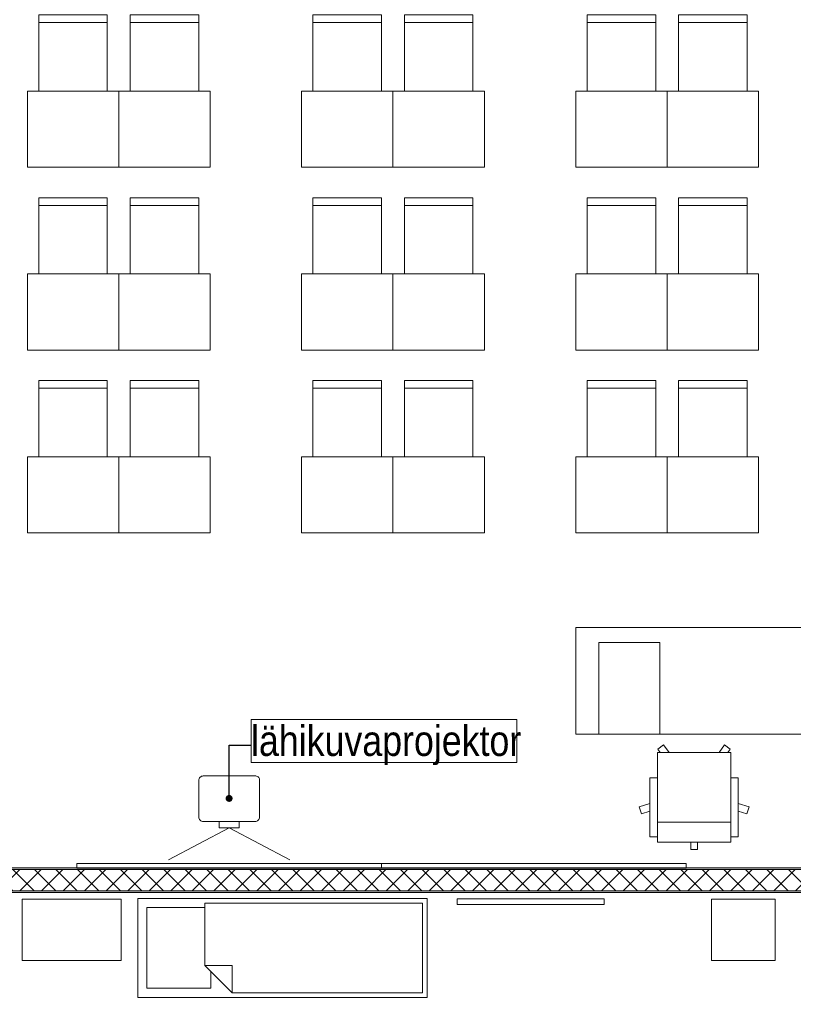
# Model space of a CAD drawing. Header units: millimetres. Extents: x 74467 to 235410, y -65 to 114857.
# Tile 254 of 256: x 133665 to 138744, y 75081 to 81545. Entities that reach past the tile are written whole.
import ezdxf

# ---------------------------------------------------------------- set-up
doc = ezdxf.new("R2010")
doc.units = ezdxf.units.MM
doc.header["$MEASUREMENT"] = 0
doc.linetypes.add('Wipeout_Contour', pattern=[1000, 0, -1000])
for name, color, linetype in [('1235 Vahelaed.AR', 7, 'Continuous'), ('1311 Siseseinad.AR', 7, 'Continuous'), ('1326 Seinapinnad.SA', 7, 'Continuous'), ('1330 Sisustus.SA', 7, 'Continuous'), ('9350 Netopind.AR', 7, 'Continuous'), ('I-WALL-____-OTLN.IFC Model', 7, 'Continuous'), ('Ruumi tekst', 7, 'Continuous')]:
    doc.layers.add(name, color=color, linetype=linetype)
doc.styles.add('GENERATED_STYLE_2', font='txt', dxfattribs={"width": 0.84})
doc.styles.add('GENERATED_STYLE_4', font='txt', dxfattribs={"width": 0.84})
doc.dimstyles.new('GENERATED_STYLE__5', dxfattribs={"dimtxt": 0.18, "dimasz": 91.2, "dimexe": 0.18, "dimexo": 0.0625, "dimgap": 0, "dimtad": 0, "dimtih": 1, "dimtoh": 1, "dimdec": 4, "dimzin": 0, "dimdsep": 46, "dimcen": 0.09, "dimadec": 0, "dimazin": 0, "dimtfac": 1, "dimtdec": 4, "dimtmove": 0, "dimatfit": 3, "dimldrblk": 'ARROWHEAD_11', "dimfxl": 0, "dimtolj": 1, "dimtzin": 0, "dimarcsym": 0})
pattern_1 = [(45, (0, 0), (-70.71068, 70.71068), []), (135, (0, 0), (70.71068, 70.71068), [])]

# ---------------------------------------------------------------- blocks, each defined once
blk = doc.blocks.new('Slab_30_1', base_point=(132092.6, 82085.9))
at = {"color": 254, "linetype": 'Wipeout_Contour', "lineweight": 0, "ltscale": 1090606.579719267}
blk.add_wipeout([(139453.9, 82085.9), (132092.6, 82085.9), (132092.6, 81405.9), (132092.6, 79005.9), (132092.6, 73195.9), (137392.7, 73195.9), (139453.9, 73195.9)], dxfattribs=at).dxf.layer = '1235 Vahelaed.AR'
blk = doc.blocks.new('Arstikabinet_RG 131_17_1', base_point=(132392.6, 75815.9))
at = {"layer": '9350 Netopind.AR', "color": 7, "linetype": 'Continuous', "lineweight": 13, "flags": 128}
blk.add_lwpolyline([(132292.6, 73345.9), (138982.6, 73345.9), (138982.6, 73605.9), (139182.6, 73605.9), (139182.6, 73915.9), (139402.6, 73915.9), (139402.6, 75565.9), (138982.6, 75565.9), (138982.6, 75815.9), (132292.6, 75815.9)], close=True, dxfattribs=at)
at = {"layer": 'Ruumi tekst', "color": 7, "lineweight": 13, "char_height": 120, "attachment_point": 1}
for s, insert, style in [('\\A1;{\\pql;\\pt0,4600;\\fArial|b0|i0|c0|p34;RG 131\\fArial|b0|i0|c0|p34;\\A1{\\H.66x;\\S^  ;}\\fArial|b0|i0|c0|p34;\\fArial|b0|i0|c0|p34;\\A1{\\H.66x;\\S^  ;}}', (132492.6, 75780.4), 'GENERATED_STYLE_4'), ('\\A1;{\\pql;\\pt0,500;\\fArial|b1|i0|c0|p34;Arstikabinet\\fArial|b1|i0|c0|p34;\\A1{\\H.66x;\\S^  ;}\\fArial|b1|i0|c0|p34;\\fArial|b1|i0|c0|p34;\\A1{\\H.66x;\\S^  ;}}', (132492.6, 75584.2), 'GENERATED_STYLE_2'), ('\\A1;{\\pql;\\pt0,4600;\\fArial|b0|i0|c0|p34;17,3\\fArial|b0|i0|c0|p34;\\A1{\\H.66x;\\S^  ;}\\fArial|b0|i0|c0|p34; m\\fArial|b0|i0|c0|p34;\\A1{\\H.66x;\\S2^  ;}}', (132492.6, 75390.6), 'GENERATED_STYLE_4')]:
    blk.add_mtext(s, dxfattribs=dict(at, insert=insert, style=style))
blk = doc.blocks.new('Suur klass 1_PK 116_24_1', base_point=(132382.6, 83005.9))
at = {"layer": '9350 Netopind.AR', "color": 7, "linetype": 'Continuous', "lineweight": 13, "flags": 128}
blk.add_lwpolyline([(132282.6, 83005.9), (132282.6, 75975.9), (139182.6, 75975.9), (139182.6, 76390.9), (139402.6, 76390.9), (139402.6, 80565.9), (138982.6, 80565.9), (138982.6, 80985.9), (139402.6, 80985.9), (139402.6, 82205.9), (139182.6, 82205.9), (139182.6, 83005.9)], close=True, dxfattribs=at)
blk = doc.blocks.new('Slab_364_1', base_point=(136537.1, 75735.9))
at = {"layer": '1330 Sisustus.SA', "color": 253, "linetype": 'Continuous', "lineweight": 13, "true_color": 0xa5a6a4, "flags": 128}
blk.add_lwpolyline([(136537.1, 75735.9), (137503.2, 75735.9), (137503.2, 75773.1), (136537.1, 75773.1)], close=True, dxfattribs=at)
blk = doc.blocks.new('Slab_365_1', base_point=(133680.6, 75368.2))
at = {"layer": '1330 Sisustus.SA', "color": 253, "linetype": 'Continuous', "lineweight": 13, "true_color": 0xa5a6a4, "flags": 128}
blk.add_lwpolyline([(133680.6, 75368.2), (134330.6, 75368.2), (134330.6, 75771.8), (133680.6, 75771.8)], close=True, dxfattribs=at)
blk = doc.blocks.new('Slab_366_1', base_point=(138207.2, 75368.2))
at = {"layer": '1330 Sisustus.SA', "color": 253, "linetype": 'Continuous', "lineweight": 13, "true_color": 0xa5a6a4, "flags": 128}
blk.add_lwpolyline([(138207.2, 75368.2), (138624.2, 75368.2), (138624.2, 75771.8), (138207.2, 75771.8)], close=True, dxfattribs=at)
blk = doc.blocks.new('Wall_39_1', base_point=(132092.6, 75965.9))
at = {"layer": '1311 Siseseinad.AR', "linetype": 'Continuous', "lineweight": 13, "true_color": 0x50504f}
h = blk.add_hatch(dxfattribs=at)
h.set_pattern_fill('Plokk_õõnesbetoon_0001', color=251, style=0, pattern_type=2)
h.set_pattern_definition(pattern_1)
h.paths.add_polyline_path([(132092.6, 75965.9), (132092.6, 75825.9), (132282.6, 75825.9), (132282.6, 75965.9)])
h = blk.add_hatch(dxfattribs=at)
h.set_pattern_fill('Plokk_õõnesbetoon_0001', color=251, style=0, pattern_type=2)
h.set_pattern_definition(pattern_1)
h.paths.add_polyline_path([(132282.6, 75965.9), (132282.6, 75825.9), (138992.6, 75825.9), (138992.6, 75965.9)])
at = {"layer": '1311 Siseseinad.AR', "color": 7, "linetype": 'Continuous', "lineweight": 15, "flags": 128}
for points in [[(138992.6, 75965.9), (132282.6, 75965.9)], [(132282.6, 75825.9), (138992.6, 75825.9)]]:
    blk.add_lwpolyline(points, dxfattribs=at)
at = {"layer": 'I-WALL-____-OTLN.IFC Model', "color": 7, "linetype": 'Continuous', "lineweight": 15}
for p, q in [((132282.6, 75965.9), (132092.6, 75965.9)), ((132092.6, 75825.9), (132282.6, 75825.9))]:
    blk.add_line(p, q, dxfattribs=at)
blk = doc.blocks.new('Wall_267_1', base_point=(132282.6, 75965.9))
at = {"layer": '1326 Seinapinnad.SA', "linetype": 'Continuous', "lineweight": 0, "true_color": 0xfefefe}
blk.add_hatch(color=7, dxfattribs=at).paths.add_polyline_path([(132282.6, 75965.9), (139192.6, 75965.9), (139192.6, 75975.9), (132282.6, 75975.9)])
at = {"layer": '1326 Seinapinnad.SA', "color": 7, "linetype": 'Continuous', "lineweight": 15, "flags": 128}
for points in [[(139192.6, 75975.9), (132282.6, 75975.9)], [(132282.6, 75975.9), (132282.6, 75965.9)], [(132282.6, 75965.9), (139192.6, 75965.9)], [(139192.6, 75965.9), (139192.6, 75975.9)]]:
    blk.add_lwpolyline(points, dxfattribs=at)
blk = doc.blocks.new('Wall_274_1', base_point=(138992.6, 75825.9))
at = {"layer": '1326 Seinapinnad.SA', "linetype": 'Continuous', "lineweight": 0, "true_color": 0xfefefe}
for points in [[(132282.6, 75815.9), (132292.6, 75815.9), (132282.6, 75825.9)], [(132282.6, 75825.9), (132292.6, 75815.9), (132292.6, 75825.9)], [(132292.6, 75815.9), (138982.6, 75815.9), (138982.6, 75825.9), (132292.6, 75825.9)], [(138992.6, 75825.9), (138982.6, 75815.9), (138992.6, 75815.9)], [(138982.6, 75825.9), (138982.6, 75815.9), (138992.6, 75825.9)]]:
    blk.add_hatch(color=7, dxfattribs=at).paths.add_polyline_path(points)
at = {"layer": '1326 Seinapinnad.SA', "color": 7, "linetype": 'Continuous', "lineweight": 15, "flags": 128}
for points in [[(132282.6, 75825.9), (132282.6, 75815.9)], [(138992.6, 75825.9), (132282.6, 75825.9)], [(138992.6, 75825.9), (138992.6, 75815.9)], [(132292.6, 75815.9), (138982.6, 75815.9)]]:
    blk.add_lwpolyline(points, dxfattribs=at)
blk = doc.blocks.new('Chair 10 24[93]_1', base_point=(138440.6, 79175.9))
at = {"layer": '1330 Sisustus.SA', "color": 253, "linetype": 'Continuous', "lineweight": 13, "true_color": 0xa5a6a4}
blk.add_line((138440.6, 79125.9), (137990.6, 79125.9), dxfattribs=at)
at = {"layer": '1330 Sisustus.SA', "color": 253, "linetype": 'Continuous', "lineweight": 13, "true_color": 0xa5a6a4, "flags": 128}
blk.add_lwpolyline([(138440.6, 78675.9), (137990.6, 78675.9), (137990.6, 79175.9), (138440.6, 79175.9)], close=True, dxfattribs=at)
blk = doc.blocks.new('Dining Table 01 24[94]_1', base_point=(137915.6, 78175.9))
at = {"layer": '1330 Sisustus.SA', "color": 253, "linetype": 'Continuous', "lineweight": 13, "true_color": 0xa5a6a4}
for p, q in [((138515.6, 78675.9), (137915.6, 78675.9)), ((137915.6, 78675.9), (137915.6, 78175.9)), ((138515.6, 78175.9), (138515.6, 78675.9)), ((137915.6, 78175.9), (138515.6, 78175.9))]:
    blk.add_line(p, q, dxfattribs=at)
at = {"layer": '1330 Sisustus.SA', "color": 253, "linetype": 'Continuous', "lineweight": 13, "true_color": 0xa5a6a4, "flags": 128}
blk.add_lwpolyline([(137915.6, 78175.9), (138515.6, 78175.9), (138515.6, 78675.9), (137915.6, 78675.9)], close=True, dxfattribs=at)
blk = doc.blocks.new('Office Chair 04 24[95]_1', base_point=(137735.1, 76778.3))
at = {"layer": '1330 Sisustus.SA', "color": 253, "linetype": 'Continuous', "lineweight": 13, "true_color": 0xa5a6a4}
for p, q in [((137852.5, 76145.7), (137852.5, 76735)), ((137852.5, 76735), (138332.8, 76735)), ((137852.5, 76145.7), (137852.5, 76735)), ((137855, 76756.6), (137892.4, 76783.8)), ((137855, 76756.6), (137870.8, 76735)), ((137892.4, 76783.8), (137927.9, 76735)), ((138292.8, 76783.8), (138257.4, 76735)), ((138330.2, 76756.6), (138292.8, 76783.8)), ((138330.2, 76756.6), (138314.5, 76735)), ((138332.8, 76145.7), (138332.8, 76735)), ((138332.8, 76735), (138332.8, 76145.7)), ((138332.8, 76145.7), (138332.8, 76735)), ((137802.4, 76568.2), (137852.5, 76568.2)), ((137802.4, 76568.2), (137802.4, 76180.1)), ((137802.4, 76568.2), (137852.5, 76568.2)), ((138382.8, 76568.2), (138332.8, 76568.2)), ((138382.8, 76568.2), (138332.8, 76568.2)), ((138382.8, 76568.2), (138382.8, 76180.1)), ((137802.4, 76399.7), (137732, 76376.8)), ((137732, 76376.8), (137746.7, 76331.6)), ((137746.7, 76331.6), (137802.4, 76349.8)), ((138382.8, 76399.7), (138453.3, 76376.8)), ((138438.6, 76331.6), (138382.8, 76349.8)), ((138453.3, 76376.8), (138438.6, 76331.6)), ((137852.5, 76277.3), (138332.8, 76277.3)), ((137802.4, 76180.1), (137852.5, 76180.1)), ((138332.8, 76145.7), (137852.5, 76145.7)), ((138070.6, 76096.3), (138070.6, 76145.7)), ((138114.6, 76096.3), (138114.6, 76145.7)), ((138382.8, 76180.1), (138332.8, 76180.1)), ((138070.6, 76096.3), (138114.6, 76096.3))]:
    blk.add_line(p, q, dxfattribs=at)
blk = doc.blocks.new('Office Desk Rect 24[96]_1', base_point=(137315.6, 77555.4))
at = {"layer": '1330 Sisustus.SA', "color": 253, "linetype": 'Continuous', "lineweight": 13, "true_color": 0xa5a6a4, "flags": 128}
blk.add_lwpolyline([(137315.6, 77555.4), (139115.6, 77555.4), (139115.6, 76855.4), (137315.6, 76855.4)], close=True, dxfattribs=at)
blk = doc.blocks.new('Chair 10 24[97]_1', base_point=(136640.6, 79175.9))
at = {"layer": '1330 Sisustus.SA', "color": 253, "linetype": 'Continuous', "lineweight": 13, "true_color": 0xa5a6a4}
blk.add_line((136640.6, 79125.9), (136190.6, 79125.9), dxfattribs=at)
at = {"layer": '1330 Sisustus.SA', "color": 253, "linetype": 'Continuous', "lineweight": 13, "true_color": 0xa5a6a4, "flags": 128}
blk.add_lwpolyline([(136640.6, 78675.9), (136190.6, 78675.9), (136190.6, 79175.9), (136640.6, 79175.9)], close=True, dxfattribs=at)
blk = doc.blocks.new('Dining Table 01 24[98]_1', base_point=(136115.6, 78175.9))
at = {"layer": '1330 Sisustus.SA', "color": 253, "linetype": 'Continuous', "lineweight": 13, "true_color": 0xa5a6a4}
for p, q in [((136715.6, 78675.9), (136115.6, 78675.9)), ((136115.6, 78675.9), (136115.6, 78175.9)), ((136715.6, 78175.9), (136715.6, 78675.9)), ((136115.6, 78175.9), (136715.6, 78175.9))]:
    blk.add_line(p, q, dxfattribs=at)
at = {"layer": '1330 Sisustus.SA', "color": 253, "linetype": 'Continuous', "lineweight": 13, "true_color": 0xa5a6a4, "flags": 128}
blk.add_lwpolyline([(136115.6, 78175.9), (136715.6, 78175.9), (136715.6, 78675.9), (136115.6, 78675.9)], close=True, dxfattribs=at)
blk = doc.blocks.new('Chair 10 24[99]_1', base_point=(136040.6, 79175.9))
at = {"layer": '1330 Sisustus.SA', "color": 253, "linetype": 'Continuous', "lineweight": 13, "true_color": 0xa5a6a4}
blk.add_line((136040.6, 79125.9), (135590.6, 79125.9), dxfattribs=at)
at = {"layer": '1330 Sisustus.SA', "color": 253, "linetype": 'Continuous', "lineweight": 13, "true_color": 0xa5a6a4, "flags": 128}
blk.add_lwpolyline([(136040.6, 78675.9), (135590.6, 78675.9), (135590.6, 79175.9), (136040.6, 79175.9)], close=True, dxfattribs=at)
blk = doc.blocks.new('Dining Table 01 24[100]_1', base_point=(135515.6, 78175.9))
at = {"layer": '1330 Sisustus.SA', "color": 253, "linetype": 'Continuous', "lineweight": 13, "true_color": 0xa5a6a4}
for p, q in [((136115.6, 78675.9), (135515.6, 78675.9)), ((135515.6, 78675.9), (135515.6, 78175.9)), ((136115.6, 78175.9), (136115.6, 78675.9)), ((135515.6, 78175.9), (136115.6, 78175.9))]:
    blk.add_line(p, q, dxfattribs=at)
at = {"layer": '1330 Sisustus.SA', "color": 253, "linetype": 'Continuous', "lineweight": 13, "true_color": 0xa5a6a4, "flags": 128}
blk.add_lwpolyline([(135515.6, 78175.9), (136115.6, 78175.9), (136115.6, 78675.9), (135515.6, 78675.9)], close=True, dxfattribs=at)
blk = doc.blocks.new('Chair 10 24[101]_1', base_point=(134840.6, 79175.9))
at = {"layer": '1330 Sisustus.SA', "color": 253, "linetype": 'Continuous', "lineweight": 13, "true_color": 0xa5a6a4}
blk.add_line((134840.6, 79125.9), (134390.6, 79125.9), dxfattribs=at)
at = {"layer": '1330 Sisustus.SA', "color": 253, "linetype": 'Continuous', "lineweight": 13, "true_color": 0xa5a6a4, "flags": 128}
blk.add_lwpolyline([(134840.6, 78675.9), (134390.6, 78675.9), (134390.6, 79175.9), (134840.6, 79175.9)], close=True, dxfattribs=at)
blk = doc.blocks.new('Dining Table 01 24[102]_1', base_point=(134315.6, 78175.9))
at = {"layer": '1330 Sisustus.SA', "color": 253, "linetype": 'Continuous', "lineweight": 13, "true_color": 0xa5a6a4}
for p, q in [((134915.6, 78675.9), (134315.6, 78675.9)), ((134315.6, 78675.9), (134315.6, 78175.9)), ((134915.6, 78175.9), (134915.6, 78675.9)), ((134315.6, 78175.9), (134915.6, 78175.9))]:
    blk.add_line(p, q, dxfattribs=at)
at = {"layer": '1330 Sisustus.SA', "color": 253, "linetype": 'Continuous', "lineweight": 13, "true_color": 0xa5a6a4, "flags": 128}
blk.add_lwpolyline([(134315.6, 78175.9), (134915.6, 78175.9), (134915.6, 78675.9), (134315.6, 78675.9)], close=True, dxfattribs=at)
blk = doc.blocks.new('Chair 10 24[103]_1', base_point=(134240.6, 79175.9))
at = {"layer": '1330 Sisustus.SA', "color": 253, "linetype": 'Continuous', "lineweight": 13, "true_color": 0xa5a6a4}
blk.add_line((134240.6, 79125.9), (133790.6, 79125.9), dxfattribs=at)
at = {"layer": '1330 Sisustus.SA', "color": 253, "linetype": 'Continuous', "lineweight": 13, "true_color": 0xa5a6a4, "flags": 128}
blk.add_lwpolyline([(134240.6, 78675.9), (133790.6, 78675.9), (133790.6, 79175.9), (134240.6, 79175.9)], close=True, dxfattribs=at)
blk = doc.blocks.new('Dining Table 01 24[104]_1', base_point=(133715.6, 78175.9))
at = {"layer": '1330 Sisustus.SA', "color": 253, "linetype": 'Continuous', "lineweight": 13, "true_color": 0xa5a6a4}
for p, q in [((134315.6, 78675.9), (133715.6, 78675.9)), ((133715.6, 78675.9), (133715.6, 78175.9)), ((134315.6, 78175.9), (134315.6, 78675.9)), ((133715.6, 78175.9), (134315.6, 78175.9))]:
    blk.add_line(p, q, dxfattribs=at)
at = {"layer": '1330 Sisustus.SA', "color": 253, "linetype": 'Continuous', "lineweight": 13, "true_color": 0xa5a6a4, "flags": 128}
blk.add_lwpolyline([(133715.6, 78175.9), (134315.6, 78175.9), (134315.6, 78675.9), (133715.6, 78675.9)], close=True, dxfattribs=at)
blk = doc.blocks.new('Chair 10 24[105]_1', base_point=(138440.6, 80375.9))
at = {"layer": '1330 Sisustus.SA', "color": 253, "linetype": 'Continuous', "lineweight": 13, "true_color": 0xa5a6a4}
blk.add_line((138440.6, 80325.9), (137990.6, 80325.9), dxfattribs=at)
at = {"layer": '1330 Sisustus.SA', "color": 253, "linetype": 'Continuous', "lineweight": 13, "true_color": 0xa5a6a4, "flags": 128}
blk.add_lwpolyline([(138440.6, 79875.9), (137990.6, 79875.9), (137990.6, 80375.9), (138440.6, 80375.9)], close=True, dxfattribs=at)
blk = doc.blocks.new('Dining Table 01 24[106]_1', base_point=(137915.6, 79375.9))
at = {"layer": '1330 Sisustus.SA', "color": 253, "linetype": 'Continuous', "lineweight": 13, "true_color": 0xa5a6a4}
for p, q in [((138515.6, 79875.9), (137915.6, 79875.9)), ((137915.6, 79875.9), (137915.6, 79375.9)), ((138515.6, 79375.9), (138515.6, 79875.9)), ((137915.6, 79375.9), (138515.6, 79375.9))]:
    blk.add_line(p, q, dxfattribs=at)
at = {"layer": '1330 Sisustus.SA', "color": 253, "linetype": 'Continuous', "lineweight": 13, "true_color": 0xa5a6a4, "flags": 128}
blk.add_lwpolyline([(137915.6, 79375.9), (138515.6, 79375.9), (138515.6, 79875.9), (137915.6, 79875.9)], close=True, dxfattribs=at)
blk = doc.blocks.new('Chair 10 24[107]_1', base_point=(137840.6, 80375.9))
at = {"layer": '1330 Sisustus.SA', "color": 253, "linetype": 'Continuous', "lineweight": 13, "true_color": 0xa5a6a4}
blk.add_line((137840.6, 80325.9), (137390.6, 80325.9), dxfattribs=at)
at = {"layer": '1330 Sisustus.SA', "color": 253, "linetype": 'Continuous', "lineweight": 13, "true_color": 0xa5a6a4, "flags": 128}
blk.add_lwpolyline([(137840.6, 79875.9), (137390.6, 79875.9), (137390.6, 80375.9), (137840.6, 80375.9)], close=True, dxfattribs=at)
blk = doc.blocks.new('Dining Table 01 24[108]_1', base_point=(137315.6, 79375.9))
at = {"layer": '1330 Sisustus.SA', "color": 253, "linetype": 'Continuous', "lineweight": 13, "true_color": 0xa5a6a4}
for p, q in [((137915.6, 79875.9), (137315.6, 79875.9)), ((137315.6, 79875.9), (137315.6, 79375.9)), ((137915.6, 79375.9), (137915.6, 79875.9)), ((137315.6, 79375.9), (137915.6, 79375.9))]:
    blk.add_line(p, q, dxfattribs=at)
at = {"layer": '1330 Sisustus.SA', "color": 253, "linetype": 'Continuous', "lineweight": 13, "true_color": 0xa5a6a4, "flags": 128}
blk.add_lwpolyline([(137315.6, 79375.9), (137915.6, 79375.9), (137915.6, 79875.9), (137315.6, 79875.9)], close=True, dxfattribs=at)
blk = doc.blocks.new('Chair 10 24[109]_1', base_point=(136640.6, 80375.9))
at = {"layer": '1330 Sisustus.SA', "color": 253, "linetype": 'Continuous', "lineweight": 13, "true_color": 0xa5a6a4}
blk.add_line((136640.6, 80325.9), (136190.6, 80325.9), dxfattribs=at)
at = {"layer": '1330 Sisustus.SA', "color": 253, "linetype": 'Continuous', "lineweight": 13, "true_color": 0xa5a6a4, "flags": 128}
blk.add_lwpolyline([(136640.6, 79875.9), (136190.6, 79875.9), (136190.6, 80375.9), (136640.6, 80375.9)], close=True, dxfattribs=at)
blk = doc.blocks.new('Dining Table 01 24[110]_1', base_point=(136115.6, 79375.9))
at = {"layer": '1330 Sisustus.SA', "color": 253, "linetype": 'Continuous', "lineweight": 13, "true_color": 0xa5a6a4}
for p, q in [((136715.6, 79875.9), (136115.6, 79875.9)), ((136115.6, 79875.9), (136115.6, 79375.9)), ((136715.6, 79375.9), (136715.6, 79875.9)), ((136115.6, 79375.9), (136715.6, 79375.9))]:
    blk.add_line(p, q, dxfattribs=at)
at = {"layer": '1330 Sisustus.SA', "color": 253, "linetype": 'Continuous', "lineweight": 13, "true_color": 0xa5a6a4, "flags": 128}
blk.add_lwpolyline([(136115.6, 79375.9), (136715.6, 79375.9), (136715.6, 79875.9), (136115.6, 79875.9)], close=True, dxfattribs=at)
blk = doc.blocks.new('Chair 10 24[111]_1', base_point=(136040.6, 80375.9))
at = {"layer": '1330 Sisustus.SA', "color": 253, "linetype": 'Continuous', "lineweight": 13, "true_color": 0xa5a6a4}
blk.add_line((136040.6, 80325.9), (135590.6, 80325.9), dxfattribs=at)
at = {"layer": '1330 Sisustus.SA', "color": 253, "linetype": 'Continuous', "lineweight": 13, "true_color": 0xa5a6a4, "flags": 128}
blk.add_lwpolyline([(136040.6, 79875.9), (135590.6, 79875.9), (135590.6, 80375.9), (136040.6, 80375.9)], close=True, dxfattribs=at)
blk = doc.blocks.new('Dining Table 01 24[112]_1', base_point=(135515.6, 79375.9))
at = {"layer": '1330 Sisustus.SA', "color": 253, "linetype": 'Continuous', "lineweight": 13, "true_color": 0xa5a6a4}
for p, q in [((136115.6, 79875.9), (135515.6, 79875.9)), ((135515.6, 79875.9), (135515.6, 79375.9)), ((136115.6, 79375.9), (136115.6, 79875.9)), ((135515.6, 79375.9), (136115.6, 79375.9))]:
    blk.add_line(p, q, dxfattribs=at)
at = {"layer": '1330 Sisustus.SA', "color": 253, "linetype": 'Continuous', "lineweight": 13, "true_color": 0xa5a6a4, "flags": 128}
blk.add_lwpolyline([(135515.6, 79375.9), (136115.6, 79375.9), (136115.6, 79875.9), (135515.6, 79875.9)], close=True, dxfattribs=at)
blk = doc.blocks.new('Chair 10 24[113]_1', base_point=(134840.6, 80375.9))
at = {"layer": '1330 Sisustus.SA', "color": 253, "linetype": 'Continuous', "lineweight": 13, "true_color": 0xa5a6a4}
blk.add_line((134840.6, 80325.9), (134390.6, 80325.9), dxfattribs=at)
at = {"layer": '1330 Sisustus.SA', "color": 253, "linetype": 'Continuous', "lineweight": 13, "true_color": 0xa5a6a4, "flags": 128}
blk.add_lwpolyline([(134840.6, 79875.9), (134390.6, 79875.9), (134390.6, 80375.9), (134840.6, 80375.9)], close=True, dxfattribs=at)
blk = doc.blocks.new('Dining Table 01 24[114]_1', base_point=(134315.6, 79375.9))
at = {"layer": '1330 Sisustus.SA', "color": 253, "linetype": 'Continuous', "lineweight": 13, "true_color": 0xa5a6a4}
for p, q in [((134915.6, 79875.9), (134315.6, 79875.9)), ((134315.6, 79875.9), (134315.6, 79375.9)), ((134915.6, 79375.9), (134915.6, 79875.9)), ((134315.6, 79375.9), (134915.6, 79375.9))]:
    blk.add_line(p, q, dxfattribs=at)
at = {"layer": '1330 Sisustus.SA', "color": 253, "linetype": 'Continuous', "lineweight": 13, "true_color": 0xa5a6a4, "flags": 128}
blk.add_lwpolyline([(134315.6, 79375.9), (134915.6, 79375.9), (134915.6, 79875.9), (134315.6, 79875.9)], close=True, dxfattribs=at)
blk = doc.blocks.new('Chair 10 24[115]_1', base_point=(134240.6, 80375.9))
at = {"layer": '1330 Sisustus.SA', "color": 253, "linetype": 'Continuous', "lineweight": 13, "true_color": 0xa5a6a4}
blk.add_line((134240.6, 80325.9), (133790.6, 80325.9), dxfattribs=at)
at = {"layer": '1330 Sisustus.SA', "color": 253, "linetype": 'Continuous', "lineweight": 13, "true_color": 0xa5a6a4, "flags": 128}
blk.add_lwpolyline([(134240.6, 79875.9), (133790.6, 79875.9), (133790.6, 80375.9), (134240.6, 80375.9)], close=True, dxfattribs=at)
blk = doc.blocks.new('Dining Table 01 24[116]_1', base_point=(133715.6, 79375.9))
at = {"layer": '1330 Sisustus.SA', "color": 253, "linetype": 'Continuous', "lineweight": 13, "true_color": 0xa5a6a4}
for p, q in [((134315.6, 79875.9), (133715.6, 79875.9)), ((133715.6, 79875.9), (133715.6, 79375.9)), ((134315.6, 79375.9), (134315.6, 79875.9)), ((133715.6, 79375.9), (134315.6, 79375.9))]:
    blk.add_line(p, q, dxfattribs=at)
at = {"layer": '1330 Sisustus.SA', "color": 253, "linetype": 'Continuous', "lineweight": 13, "true_color": 0xa5a6a4, "flags": 128}
blk.add_lwpolyline([(133715.6, 79375.9), (134315.6, 79375.9), (134315.6, 79875.9), (133715.6, 79875.9)], close=True, dxfattribs=at)
blk = doc.blocks.new('Chair 10 24[117]_1', base_point=(138440.6, 81575.9))
at = {"layer": '1330 Sisustus.SA', "color": 253, "linetype": 'Continuous', "lineweight": 13, "true_color": 0xa5a6a4}
blk.add_line((138440.6, 81525.9), (137990.6, 81525.9), dxfattribs=at)
at = {"layer": '1330 Sisustus.SA', "color": 253, "linetype": 'Continuous', "lineweight": 13, "true_color": 0xa5a6a4, "flags": 128}
blk.add_lwpolyline([(138440.6, 81075.9), (137990.6, 81075.9), (137990.6, 81575.9), (138440.6, 81575.9)], close=True, dxfattribs=at)
blk = doc.blocks.new('Dining Table 01 24[118]_1', base_point=(137915.6, 80575.9))
at = {"layer": '1330 Sisustus.SA', "color": 253, "linetype": 'Continuous', "lineweight": 13, "true_color": 0xa5a6a4}
for p, q in [((138515.6, 81075.9), (137915.6, 81075.9)), ((137915.6, 81075.9), (137915.6, 80575.9)), ((138515.6, 80575.9), (138515.6, 81075.9)), ((137915.6, 80575.9), (138515.6, 80575.9))]:
    blk.add_line(p, q, dxfattribs=at)
at = {"layer": '1330 Sisustus.SA', "color": 253, "linetype": 'Continuous', "lineweight": 13, "true_color": 0xa5a6a4, "flags": 128}
blk.add_lwpolyline([(137915.6, 80575.9), (138515.6, 80575.9), (138515.6, 81075.9), (137915.6, 81075.9)], close=True, dxfattribs=at)
blk = doc.blocks.new('Chair 10 24[119]_1', base_point=(137840.6, 81575.9))
at = {"layer": '1330 Sisustus.SA', "color": 253, "linetype": 'Continuous', "lineweight": 13, "true_color": 0xa5a6a4}
blk.add_line((137840.6, 81525.9), (137390.6, 81525.9), dxfattribs=at)
at = {"layer": '1330 Sisustus.SA', "color": 253, "linetype": 'Continuous', "lineweight": 13, "true_color": 0xa5a6a4, "flags": 128}
blk.add_lwpolyline([(137840.6, 81075.9), (137390.6, 81075.9), (137390.6, 81575.9), (137840.6, 81575.9)], close=True, dxfattribs=at)
blk = doc.blocks.new('Dining Table 01 24[120]_1', base_point=(137315.6, 80575.9))
at = {"layer": '1330 Sisustus.SA', "color": 253, "linetype": 'Continuous', "lineweight": 13, "true_color": 0xa5a6a4}
for p, q in [((137915.6, 81075.9), (137315.6, 81075.9)), ((137315.6, 81075.9), (137315.6, 80575.9)), ((137915.6, 80575.9), (137915.6, 81075.9)), ((137315.6, 80575.9), (137915.6, 80575.9))]:
    blk.add_line(p, q, dxfattribs=at)
at = {"layer": '1330 Sisustus.SA', "color": 253, "linetype": 'Continuous', "lineweight": 13, "true_color": 0xa5a6a4, "flags": 128}
blk.add_lwpolyline([(137315.6, 80575.9), (137915.6, 80575.9), (137915.6, 81075.9), (137315.6, 81075.9)], close=True, dxfattribs=at)
blk = doc.blocks.new('Chair 10 24[121]_1', base_point=(136640.6, 81575.9))
at = {"layer": '1330 Sisustus.SA', "color": 253, "linetype": 'Continuous', "lineweight": 13, "true_color": 0xa5a6a4}
blk.add_line((136640.6, 81525.9), (136190.6, 81525.9), dxfattribs=at)
at = {"layer": '1330 Sisustus.SA', "color": 253, "linetype": 'Continuous', "lineweight": 13, "true_color": 0xa5a6a4, "flags": 128}
blk.add_lwpolyline([(136640.6, 81075.9), (136190.6, 81075.9), (136190.6, 81575.9), (136640.6, 81575.9)], close=True, dxfattribs=at)
blk = doc.blocks.new('Dining Table 01 24[122]_1', base_point=(136115.6, 80575.9))
at = {"layer": '1330 Sisustus.SA', "color": 253, "linetype": 'Continuous', "lineweight": 13, "true_color": 0xa5a6a4}
for p, q in [((136715.6, 81075.9), (136115.6, 81075.9)), ((136115.6, 81075.9), (136115.6, 80575.9)), ((136715.6, 80575.9), (136715.6, 81075.9)), ((136115.6, 80575.9), (136715.6, 80575.9))]:
    blk.add_line(p, q, dxfattribs=at)
at = {"layer": '1330 Sisustus.SA', "color": 253, "linetype": 'Continuous', "lineweight": 13, "true_color": 0xa5a6a4, "flags": 128}
blk.add_lwpolyline([(136115.6, 80575.9), (136715.6, 80575.9), (136715.6, 81075.9), (136115.6, 81075.9)], close=True, dxfattribs=at)
blk = doc.blocks.new('Chair 10 24[123]_1', base_point=(136040.6, 81575.9))
at = {"layer": '1330 Sisustus.SA', "color": 253, "linetype": 'Continuous', "lineweight": 13, "true_color": 0xa5a6a4}
blk.add_line((136040.6, 81525.9), (135590.6, 81525.9), dxfattribs=at)
at = {"layer": '1330 Sisustus.SA', "color": 253, "linetype": 'Continuous', "lineweight": 13, "true_color": 0xa5a6a4, "flags": 128}
blk.add_lwpolyline([(136040.6, 81075.9), (135590.6, 81075.9), (135590.6, 81575.9), (136040.6, 81575.9)], close=True, dxfattribs=at)
blk = doc.blocks.new('Dining Table 01 24[124]_1', base_point=(135515.6, 80575.9))
at = {"layer": '1330 Sisustus.SA', "color": 253, "linetype": 'Continuous', "lineweight": 13, "true_color": 0xa5a6a4}
for p, q in [((136115.6, 81075.9), (135515.6, 81075.9)), ((135515.6, 81075.9), (135515.6, 80575.9)), ((136115.6, 80575.9), (136115.6, 81075.9)), ((135515.6, 80575.9), (136115.6, 80575.9))]:
    blk.add_line(p, q, dxfattribs=at)
at = {"layer": '1330 Sisustus.SA', "color": 253, "linetype": 'Continuous', "lineweight": 13, "true_color": 0xa5a6a4, "flags": 128}
blk.add_lwpolyline([(135515.6, 80575.9), (136115.6, 80575.9), (136115.6, 81075.9), (135515.6, 81075.9)], close=True, dxfattribs=at)
blk = doc.blocks.new('Chair 10 24[125]_1', base_point=(134840.6, 81575.9))
at = {"layer": '1330 Sisustus.SA', "color": 253, "linetype": 'Continuous', "lineweight": 13, "true_color": 0xa5a6a4}
blk.add_line((134840.6, 81525.9), (134390.6, 81525.9), dxfattribs=at)
at = {"layer": '1330 Sisustus.SA', "color": 253, "linetype": 'Continuous', "lineweight": 13, "true_color": 0xa5a6a4, "flags": 128}
blk.add_lwpolyline([(134840.6, 81075.9), (134390.6, 81075.9), (134390.6, 81575.9), (134840.6, 81575.9)], close=True, dxfattribs=at)
blk = doc.blocks.new('Dining Table 01 24[126]_1', base_point=(134315.6, 80575.9))
at = {"layer": '1330 Sisustus.SA', "color": 253, "linetype": 'Continuous', "lineweight": 13, "true_color": 0xa5a6a4}
for p, q in [((134915.6, 81075.9), (134315.6, 81075.9)), ((134315.6, 81075.9), (134315.6, 80575.9)), ((134915.6, 80575.9), (134915.6, 81075.9)), ((134315.6, 80575.9), (134915.6, 80575.9))]:
    blk.add_line(p, q, dxfattribs=at)
at = {"layer": '1330 Sisustus.SA', "color": 253, "linetype": 'Continuous', "lineweight": 13, "true_color": 0xa5a6a4, "flags": 128}
blk.add_lwpolyline([(134315.6, 80575.9), (134915.6, 80575.9), (134915.6, 81075.9), (134315.6, 81075.9)], close=True, dxfattribs=at)
blk = doc.blocks.new('Chair 10 24[127]_1', base_point=(134240.6, 81575.9))
at = {"layer": '1330 Sisustus.SA', "color": 253, "linetype": 'Continuous', "lineweight": 13, "true_color": 0xa5a6a4}
blk.add_line((134240.6, 81525.9), (133790.6, 81525.9), dxfattribs=at)
at = {"layer": '1330 Sisustus.SA', "color": 253, "linetype": 'Continuous', "lineweight": 13, "true_color": 0xa5a6a4, "flags": 128}
blk.add_lwpolyline([(134240.6, 81075.9), (133790.6, 81075.9), (133790.6, 81575.9), (134240.6, 81575.9)], close=True, dxfattribs=at)
blk = doc.blocks.new('Dining Table 01 24[128]_1', base_point=(133715.6, 80575.9))
at = {"layer": '1330 Sisustus.SA', "color": 253, "linetype": 'Continuous', "lineweight": 13, "true_color": 0xa5a6a4}
for p, q in [((134315.6, 81075.9), (133715.6, 81075.9)), ((133715.6, 81075.9), (133715.6, 80575.9)), ((134315.6, 80575.9), (134315.6, 81075.9)), ((133715.6, 80575.9), (134315.6, 80575.9))]:
    blk.add_line(p, q, dxfattribs=at)
at = {"layer": '1330 Sisustus.SA', "color": 253, "linetype": 'Continuous', "lineweight": 13, "true_color": 0xa5a6a4, "flags": 128}
blk.add_lwpolyline([(133715.6, 80575.9), (134315.6, 80575.9), (134315.6, 81075.9), (133715.6, 81075.9)], close=True, dxfattribs=at)
blk = doc.blocks.new('Chair 10 24[181]_1', base_point=(137840.6, 79175.9))
at = {"layer": '1330 Sisustus.SA', "color": 253, "linetype": 'Continuous', "lineweight": 13, "true_color": 0xa5a6a4}
blk.add_line((137840.6, 79125.9), (137390.6, 79125.9), dxfattribs=at)
at = {"layer": '1330 Sisustus.SA', "color": 253, "linetype": 'Continuous', "lineweight": 13, "true_color": 0xa5a6a4, "flags": 128}
blk.add_lwpolyline([(137840.6, 78675.9), (137390.6, 78675.9), (137390.6, 79175.9), (137840.6, 79175.9)], close=True, dxfattribs=at)
blk = doc.blocks.new('Dining Table 01 24[182]_1', base_point=(137315.6, 78175.9))
at = {"layer": '1330 Sisustus.SA', "color": 253, "linetype": 'Continuous', "lineweight": 13, "true_color": 0xa5a6a4}
for p, q in [((137915.6, 78675.9), (137315.6, 78675.9)), ((137315.6, 78675.9), (137315.6, 78175.9)), ((137915.6, 78175.9), (137915.6, 78675.9)), ((137315.6, 78175.9), (137915.6, 78175.9))]:
    blk.add_line(p, q, dxfattribs=at)
at = {"layer": '1330 Sisustus.SA', "color": 253, "linetype": 'Continuous', "lineweight": 13, "true_color": 0xa5a6a4, "flags": 128}
blk.add_lwpolyline([(137315.6, 78175.9), (137915.6, 78175.9), (137915.6, 78675.9), (137315.6, 78675.9)], close=True, dxfattribs=at)
blk = doc.blocks.new('Examination Table 24[299]_1', base_point=(136340.5, 75775.9))
at = {"layer": '1330 Sisustus.SA', "color": 253, "linetype": 'Continuous', "lineweight": 13, "true_color": 0xa5a6a4}
for p in [(134880.5, 75335.9), (135060.5, 75155.9)]:
    blk.add_line(p, (135060.5, 75335.9), dxfattribs=at)
at = {"layer": '1330 Sisustus.SA', "color": 253, "linetype": 'Continuous', "lineweight": 13, "true_color": 0xa5a6a4, "flags": 128}
for points in [[(136340.5, 75775.9), (136340.5, 75125.9), (134440.5, 75125.9), (134440.5, 75775.9)], [(134880.5, 75715.9), (134880.5, 75335.9), (134920.5, 75295.9), (134920.5, 75185.9), (134500.5, 75185.9), (134500.5, 75715.9)], [(136310.5, 75745.9), (136310.5, 75155.9), (135060.5, 75155.9), (134880.5, 75335.9), (134880.5, 75745.9)]]:
    blk.add_lwpolyline(points, close=True, dxfattribs=at)
blk = doc.blocks.new('Underdesk Drawer 24[474]_1', base_point=(137867.1, 76855.4))
at = {"layer": '1330 Sisustus.SA', "color": 253, "linetype": 'Continuous', "lineweight": 13, "true_color": 0xa5a6a4, "flags": 128}
blk.add_lwpolyline([(137867.1, 76855.4), (137467.1, 76855.4), (137467.1, 77455.4), (137867.1, 77455.4)], close=True, dxfattribs=at)
blk = doc.blocks.new('Digital Board 24[563]_1', base_point=(134040.4, 76004.6))
at = {"layer": '1330 Sisustus.SA', "color": 253, "linetype": 'Continuous', "lineweight": 13, "true_color": 0xa5a6a4, "flags": 128}
blk.add_lwpolyline([(134040.4, 75974.6), (136040.4, 75974.6), (136040.4, 76004.6), (134040.4, 76004.6)], close=True, dxfattribs=at)
blk = doc.blocks.new('Digital Board 24[564]_1', base_point=(136040.4, 76004.6))
at = {"layer": '1330 Sisustus.SA', "color": 253, "linetype": 'Continuous', "lineweight": 13, "true_color": 0xa5a6a4, "flags": 128}
blk.add_lwpolyline([(136040.4, 75974.6), (138040.4, 75974.6), (138040.4, 76004.6), (136040.4, 76004.6)], close=True, dxfattribs=at)
blk = doc.blocks.new('ARROWHEAD_11')
at = {"color": 0, "linetype": 'Continuous', "lineweight": 0}
blk.add_line((0, 0), (-1, 0), dxfattribs=at)
at = {"color": 0, "linetype": 'Continuous', "lineweight": 0, "const_width": 0.25, "flags": 128}
blk.add_lwpolyline([(-0.125, 0, 1), (0.125, 0, 1)], format="xyb", close=True, dxfattribs=at)

msp = doc.modelspace()

# ---------------------------------------------------------------- block references
at = {"layer": '1235 Vahelaed.AR', "color": 7, "linetype": 'Continuous', "lineweight": 13}
msp.add_blockref('Slab_30_1', (132092.6, 82085.9), dxfattribs=at)

# ---------------------------------------------------------------- next in the draw order: linework, layer by layer
at = {"layer": '1330 Sisustus.SA', "color": 253, "linetype": 'Continuous', "lineweight": 13, "true_color": 0xa5a6a4, "flags": 128}
for points in [[(135184, 76951.7), (136929, 76951.7), (136929, 76668), (135184, 76668)], [(134974.3, 76280.2), (135106.6, 76280.2), (135106.6, 76239.7), (134974.3, 76239.7)]]:
    msp.add_lwpolyline(points, close=True, dxfattribs=at)
msp.add_lwpolyline([(134870.4, 76580.2), (135209.8, 76580.2, -0.414214), (135240.4, 76555.2), (135240.4, 76310.2, -0.414214), (135210.4, 76280.2), (134870.4, 76280.2, -0.414214), (134840.4, 76310.2), (134840.4, 76550.2, -0.414214)], format="xyb", close=True, dxfattribs=at)
for points in [[(135040.4, 76239.7), (134641.2, 76029.8)], [(135040.4, 76239.7), (135439.7, 76029.8)]]:
    msp.add_lwpolyline(points, dxfattribs=at)
at = {"layer": '9350 Netopind.AR', "color": 253, "linetype": 'Continuous', "lineweight": 0, "true_color": 0xbbb393, "flags": 128}
msp.add_lwpolyline([(132282.6, 83005.9), (132282.6, 75975.9), (139182.6, 75975.9), (139182.6, 76390.9), (139402.6, 76390.9), (139402.6, 80565.9), (138982.6, 80565.9), (138982.6, 80985.9), (139402.6, 80985.9), (139402.6, 82205.9), (139182.6, 82205.9), (139182.6, 83005.9)], close=True, dxfattribs=at)
at = {"layer": '9350 Netopind.AR', "color": 153, "linetype": 'Continuous', "lineweight": 0, "true_color": 0x7da59c, "flags": 128}
msp.add_lwpolyline([(132292.6, 73345.9), (138982.6, 73345.9), (138982.6, 73605.9), (139182.6, 73605.9), (139182.6, 73915.9), (139402.6, 73915.9), (139402.6, 75565.9), (138982.6, 75565.9), (138982.6, 75815.9), (132292.6, 75815.9)], close=True, dxfattribs=at)

# ---------------------------------------------------------------- next in the draw order: block references
at = {"layer": '1311 Siseseinad.AR', "color": 7, "lineweight": 15}
msp.add_blockref('Wall_39_1', (132092.6, 75965.9), dxfattribs=at)
at = {"layer": '1326 Seinapinnad.SA', "color": 7, "lineweight": 15}
for name, p in [('Wall_267_1', (132282.6, 75965.9)), ('Wall_274_1', (138992.6, 75825.9))]:
    msp.add_blockref(name, p, dxfattribs=at)
at = {"layer": '1330 Sisustus.SA', "color": 253, "linetype": 'Continuous', "lineweight": 13, "true_color": 0xa5a6a4}
for name, p in [('Chair 10 24[127]_1', (134240.6, 81575.9)), ('Chair 10 24[125]_1', (134840.6, 81575.9)), ('Chair 10 24[123]_1', (136040.6, 81575.9)), ('Chair 10 24[121]_1', (136640.6, 81575.9)), ('Chair 10 24[119]_1', (137840.6, 81575.9)), ('Chair 10 24[117]_1', (138440.6, 81575.9)), ('Dining Table 01 24[128]_1', (133715.6, 80575.9)), ('Dining Table 01 24[126]_1', (134315.6, 80575.9)), ('Dining Table 01 24[124]_1', (135515.6, 80575.9)), ('Dining Table 01 24[122]_1', (136115.6, 80575.9)), ('Dining Table 01 24[120]_1', (137315.6, 80575.9)), ('Dining Table 01 24[118]_1', (137915.6, 80575.9)), ('Chair 10 24[115]_1', (134240.6, 80375.9)), ('Chair 10 24[113]_1', (134840.6, 80375.9)), ('Chair 10 24[111]_1', (136040.6, 80375.9)), ('Chair 10 24[109]_1', (136640.6, 80375.9)), ('Chair 10 24[107]_1', (137840.6, 80375.9)), ('Chair 10 24[105]_1', (138440.6, 80375.9)), ('Dining Table 01 24[116]_1', (133715.6, 79375.9)), ('Dining Table 01 24[114]_1', (134315.6, 79375.9)), ('Dining Table 01 24[112]_1', (135515.6, 79375.9)), ('Dining Table 01 24[110]_1', (136115.6, 79375.9)), ('Dining Table 01 24[108]_1', (137315.6, 79375.9)), ('Dining Table 01 24[106]_1', (137915.6, 79375.9)), ('Chair 10 24[103]_1', (134240.6, 79175.9)), ('Chair 10 24[101]_1', (134840.6, 79175.9)), ('Chair 10 24[99]_1', (136040.6, 79175.9)), ('Chair 10 24[97]_1', (136640.6, 79175.9)), ('Chair 10 24[181]_1', (137840.6, 79175.9)), ('Chair 10 24[93]_1', (138440.6, 79175.9)), ('Dining Table 01 24[104]_1', (133715.6, 78175.9)), ('Dining Table 01 24[102]_1', (134315.6, 78175.9)), ('Dining Table 01 24[100]_1', (135515.6, 78175.9)), ('Dining Table 01 24[98]_1', (136115.6, 78175.9)), ('Dining Table 01 24[182]_1', (137315.6, 78175.9)), ('Dining Table 01 24[94]_1', (137915.6, 78175.9)), ('Office Desk Rect 24[96]_1', (137315.6, 77555.4)), ('Underdesk Drawer 24[474]_1', (137867.1, 76855.4)), ('Office Chair 04 24[95]_1', (137735.1, 76778.3)), ('Digital Board 24[563]_1', (134040.4, 76004.6)), ('Digital Board 24[564]_1', (136040.4, 76004.6)), ('Slab_365_1', (133680.6, 75368.2)), ('Examination Table 24[299]_1', (136340.5, 75775.9)), ('Slab_364_1', (136537.1, 75735.9)), ('Slab_366_1', (138207.2, 75368.2))]:
    msp.add_blockref(name, p, dxfattribs=at)
at = {"layer": '9350 Netopind.AR', "color": 12, "linetype": 'Continuous', "lineweight": 13, "true_color": 0xdf0000}
msp.add_blockref('Suur klass 1_PK 116_24_1', (132382.6, 83005.9), dxfattribs=at)
at = {"layer": '9350 Netopind.AR', "color": 7, "linetype": 'Continuous', "lineweight": 13}
msp.add_blockref('Arstikabinet_RG 131_17_1', (132392.6, 75815.9), dxfattribs=at)

# ---------------------------------------------------------------- next in the draw order: texts
at = {"layer": '1330 Sisustus.SA', "color": 253, "linetype": 'Continuous', "lineweight": 13, "true_color": 0xa5a6a4, "insert": (135184, 76781.4), "char_height": 200, "attachment_point": 4, "style": 'GENERATED_STYLE_4'}
msp.add_mtext('\\A1;{\\pql;\\fArial|b0|i0|c0|p34;lähikuvaprojektor}', dxfattribs=at)

# ---------------------------------------------------------------- next in the draw order: leaders
at = {"layer": '1330 Sisustus.SA', "color": 253, "linetype": 'Continuous', "lineweight": 13, "true_color": 0xa5a6a4, "annotation_type": 0, "has_hookline": 1, "hookline_direction": 0, "text_width": 1762.4}
msp.add_leader([(135040.1, 76432.7), (135040.1, 76781.4), (135184, 76781.4)], dimstyle='GENERATED_STYLE__5', dxfattribs=at)

doc.saveas('drawing.dxf')
